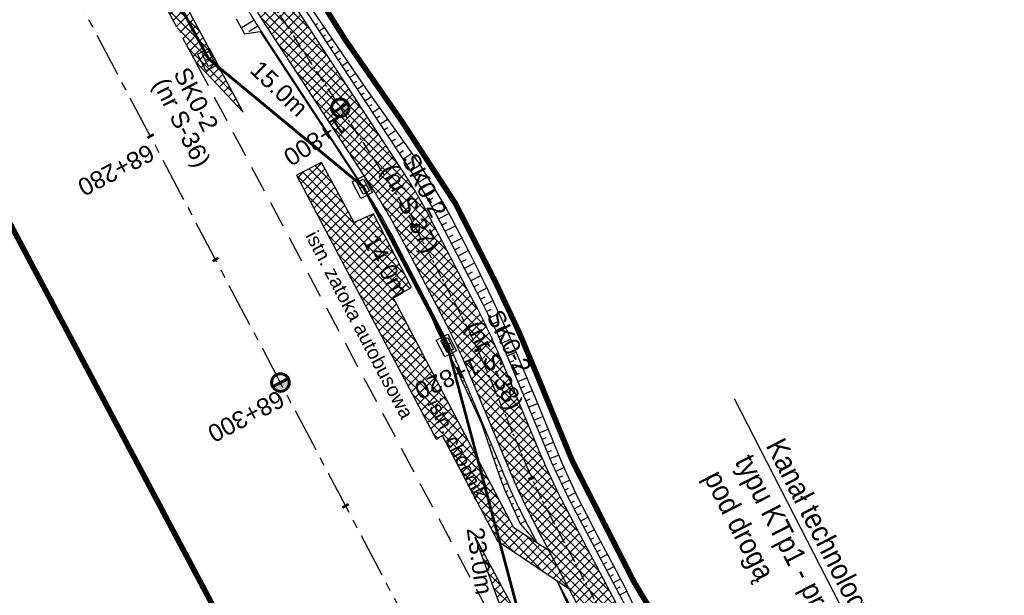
# Model space of a CAD drawing. Header units: metres. Extents: x 7529682 to 7533711, y 5721186 to 5727842.
# Tile 63 of 112: x 7530536 to 7530606, y 5726172 to 5726214. Entities that reach past the tile are written whole.
import ezdxf
from ezdxf import colors
from ezdxf.entities.mleader import LeaderData, LeaderLine
from ezdxf.math import Vec2, Vec3

# ---------------------------------------------------------------- set-up
doc = ezdxf.new("R2010")
doc.units = ezdxf.units.M
for name, pattern in [('817-dzialki-09-05-04$0$HIDDEN', [0.375, 0.25, -0.125]), ('CENTER', [50.8, 31.75, -6.35, 6.35, -6.35]), ('HIDDEN', [9.525, 6.35, -3.175])]:
    doc.linetypes.add(name, pattern=pattern)
for name, color, linetype in [('C-DROGI-SYTUACJA-ETYKIETY', 7, 'Continuous'), ('D-hatch-chodniki', 221, 'Continuous'), ('D-hatch-pobocza', 131, 'Continuous'), ('D-pobocza', 7, 'Continuous'), ('D-skarpa', 7, 'Continuous'), ('D-skarpa-kreskowanie', 7, 'Continuous')]:
    doc.layers.add(name, color=color, linetype=linetype)
doc.layers.add('D-hatch-ciag-pieszo-rowerowy', color=7, linetype='Continuous', lineweight=13, true_color=0xff9f80)
doc.layers.add('D-LR-etap-III', color=7, linetype='817-dzialki-09-05-04$0$HIDDEN', lineweight=50, true_color=0xff1aff)
for name, color, linetype, lineweight in [('D-krawędzie', 7, 'Continuous', 30), ('D-obrzeża', 7, 'Continuous', 30), ('D-opisy', 7, 'Continuous', 30), ('D-oś', 10, 'CENTER', 30), ('Sieci-T-kanal technologiczny', 4, 'kt kanał technologiczny', 30)]:
    doc.layers.add(name, color=color, linetype=linetype, lineweight=lineweight)
for name, color, linetype, true_color in [('D-opis-KT-dlugosci', 7, 'Continuous', 0xff8000), ('D-opis-KT-studnie', 7, 'Continuous', 0xff8000), ('poprzeczki', 7, 'Continuous', 0x0000c7)]:
    doc.layers.add(name, color=color, linetype=linetype, true_color=true_color)
doc.styles.add('ARIAL', font='arial.ttf', dxfattribs={"height": 1})
doc.styles.get("Standard").update_dxf_attribs({"font": 'arial.ttf'})
doc.linetypes.add('kt kanał technologiczny', pattern='A,1,-0.8,["kt",Standard,S=0.5,R=0,X=-0.7,Y=-0.15],-0.3', length=2.1)
pattern_1 = [(45, (0, 0), (-0.33675960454, 0.33675960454), []), (135, (0, 0), (-0.33675960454, -0.33675960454), [])]

# ---------------------------------------------------------------- blocks, each defined once
blk = doc.blocks.new('kilometraz')
at = {"linetype": 'ByBlock', "lineweight": -2}
blk.add_hatch(color=0, dxfattribs=at).paths.add_polyline_path([(0, -0.28125, 0.41421356), (0.28125, 0, 0.41421356), (0, 0.28125)])
at = {"color": 0, "linetype": 'ByBlock', "lineweight": -2}
blk.add_line((0, 0.28125), (0, -0.28125), dxfattribs=at)
blk.add_circle((0, 0), 0.28125, dxfattribs=at)
blk = doc.blocks.new('AeccTickLine')
at = {"color": 0, "linetype": 'ByBlock', "lineweight": -2}
blk.add_line((0, 1), (0, -1), dxfattribs=at)
blk = doc.blocks.new('SKR2')
at = {"layer": 'Sieci-T-kanal technologiczny', "color": 2, "lineweight": 25}
for points in [[(0.028, -0.188), (0.958, -1.153), (0.282, -1.805), (-0.648, -0.84)], [(-0.038, -0.537), (0.607, -1.206), (0.233, -1.567), (-0.412, -0.898)]]:
    blk.add_lwpolyline(points, close=True, dxfattribs=at)
blk.add_lwpolyline([(-0.09, -1.232), (0.285, -0.872)], dxfattribs=at)

msp = doc.modelspace()

# ---------------------------------------------------------------- hatches: boundary and pattern name
at = {"layer": 'D-hatch-chodniki', "true_color": 0x6e6e6e}
h = msp.add_hatch(dxfattribs=at)
h.set_pattern_fill('ANSI37', color=8, scale=0.15, style=0)
h.set_pattern_definition(pattern_1)
h.paths.add_polyline_path([(7530569.95, 5726176.26), (7530572.683, 5726174.422), (7530575.08, 5726172.81), (7530573.655, 5726175.53), (7530571.11, 5726177.18), (7530566.591, 5726185.821), (7530562.45, 5726193.74), (7530563.76, 5726194.44), (7530561.035, 5726199.74), (7530559.65, 5726199.11), (7530557.32, 5726203.42), (7530555.52, 5726202.51), (7530557.01, 5726199.688), (7530559.614, 5726194.768), (7530565.54, 5726183.56), (7530565.97, 5726183.81)])
at = {"layer": 'D-hatch-ciag-pieszo-rowerowy'}
h = msp.add_hatch(dxfattribs=at)
h.set_pattern_fill('ANSI37', color=256, scale=0.15, style=0)
h.set_pattern_definition(pattern_1)
edge = h.paths.add_edge_path()
edge.add_line((7530579.999, 5726163.494), (7530582.284, 5726164.519))
edge.add_line((7530582.284, 5726164.519), (7530574.938, 5726178.434))
edge.add_arc((7530619.154, 5726201.777), 50, 202.668, 207.83183, ccw=False)
edge.add_line((7530573.016, 5726182.508), (7530570.15, 5726189.371))
edge.add_arc((7530524.012, 5726170.102), 50, 22.668, 27.59344)
edge.add_line((7530568.325, 5726193.262), (7530565.111, 5726199.411))
edge.add_arc((7530529.661, 5726180.883), 40, 27.59344, 33.13089)
edge.add_line((7530563.158, 5726202.745), (7530555.511, 5726214.462))
edge.add_arc((7530589.008, 5726236.325), 40, 208.44752, 213.13089, ccw=False)
edge.add_line((7530553.837, 5726217.27), (7530543.028, 5726237.223))
edge.add_line((7530543.028, 5726237.223), (7530528.099, 5726266.319))
edge.add_line((7530528.099, 5726266.319), (7530507.524, 5726305.704))
edge.add_line((7530507.524, 5726305.704), (7530488.366, 5726341.909))
edge.add_line((7530488.366, 5726341.909), (7530485.291, 5726347.724))
edge.add_line((7530485.291, 5726347.724), (7530482.337, 5726347.963))
edge.add_line((7530482.337, 5726347.963), (7530486.156, 5726340.739))
edge.add_line((7530486.156, 5726340.739), (7530505.312, 5726304.54))
edge.add_line((7530505.312, 5726304.54), (7530525.878, 5726265.169))
edge.add_line((7530525.878, 5726265.169), (7530540.816, 5726236.057))
edge.add_line((7530540.816, 5726236.057), (7530551.688, 5726215.99))
edge.add_arc((7530586.858, 5726235.044), 40, 208.44752, 213.13089)
edge.add_line((7530553.361, 5726213.182), (7530560.998, 5726201.48))
edge.add_arc((7530527.501, 5726179.618), 40, 27.59344, 33.13089, ccw=False)
edge.add_line((7530562.951, 5726198.146), (7530566.06, 5726192.199))
edge.add_arc((7530521.747, 5726169.039), 50, 22.668, 27.59344, ccw=False)
edge.add_line((7530567.884, 5726188.309), (7530570.753, 5726181.44))
edge.add_arc((7530616.891, 5726200.71), 50, 202.668, 207.83183)
edge.add_line((7530572.675, 5726177.366), (7530579.999, 5726163.494))
at = {"layer": 'D-hatch-pobocza'}
h = msp.add_hatch(dxfattribs=at)
h.set_pattern_fill('ANSI37', color=256, scale=0.15, style=0)
h.set_pattern_definition(pattern_1)
h.paths.add_polyline_path([(7530484.05, 5726334.34), (7530471.92, 5726357.11), (7530458.95, 5726381.07), (7530447.57, 5726403.23), (7530435.55, 5726425.46), (7530424.34, 5726446.96), (7530408.22, 5726477.68), (7530396.72, 5726499.26), (7530381.74, 5726527.87), (7530371.44, 5726547.5), (7530359.58, 5726569.81), (7530349.42, 5726588.72), (7530332.29, 5726621.37), (7530323.72, 5726638.05), (7530306.54, 5726670.82), (7530298.56, 5726686.33), (7530287.26, 5726707.54), (7530284.291, 5726713.261), (7530282.67, 5726712.404), (7530284.501, 5726708.94), (7530291.376, 5726695.94), (7530296.046, 5726687.107), (7530304.464, 5726671.187), (7530316.604, 5726648.181), (7530333.058, 5726617.014), (7530350.004, 5726585.006), (7530367.258, 5726552.316), (7530385.763, 5726517.235), (7530404.054, 5726482.546), (7530421.087, 5726450.182), (7530442.442, 5726409.661), (7530463.421, 5726369.85), (7530489.269, 5726320.828), (7530506.412, 5726288.291), (7530524.315, 5726254.784), (7530540.549, 5726224.891), (7530548.273, 5726210.669), (7530551.697, 5726207.035), (7530543.21, 5726222.9), (7530538.34, 5726232.11), (7530533.7, 5726240.35), (7530511.95, 5726280.97), (7530499.24, 5726305.31)])
h = msp.add_hatch(dxfattribs=at)
h.set_pattern_fill('ANSI37', color=256, scale=0.15, style=0)
h.set_pattern_definition(pattern_1)
h.paths.add_polyline_path([(7530568.335, 5726176.526), (7530572.471, 5726165.171), (7530576.37, 5726157.785), (7530577.986, 5726158.574)])

# ---------------------------------------------------------------- linework, layer by layer
at = {"layer": 'D-krawędzie', "linetype": 'HIDDEN', "ltscale": 0.3}
msp.add_lwpolyline([(7530385.763, 5726517.235), (7530404.054, 5726482.546), (7530421.087, 5726450.182), (7530442.442, 5726409.661), (7530463.421, 5726369.85), (7530489.269, 5726320.828), (7530506.412, 5726288.291), (7530524.315, 5726254.784), (7530540.549, 5726224.891), (7530548.273, 5726210.669)], dxfattribs=at)
at = {"layer": 'D-krawędzie', "linetype": 'HIDDEN', "ltscale": 0.3, "flags": 128}
msp.add_lwpolyline([(7530572.01, 5726166.06), (7530548.273, 5726210.669)], dxfattribs=at)
at = {"layer": 'D-krawędzie', "color": 7, "linetype": 'ByBlock'}
msp.add_lwpolyline([(7530569.95, 5726176.26), (7530572.683, 5726174.422), (7530575.08, 5726172.81), (7530573.655, 5726175.53), (7530571.11, 5726177.18), (7530566.591, 5726185.821), (7530562.45, 5726193.74), (7530563.76, 5726194.44), (7530561.035, 5726199.74), (7530559.65, 5726199.11), (7530557.32, 5726203.42), (7530555.52, 5726202.51), (7530557.01, 5726199.688), (7530559.614, 5726194.768), (7530565.54, 5726183.56), (7530565.97, 5726183.81)], close=True, dxfattribs=at)
at = {"layer": 'D-LR-etap-III', "ltscale": 10, "flags": 128}
msp.add_lwpolyline([(7531750.474, 5723895.103, 0.4, 0.4, 0), (7531750.505, 5723895.13, 0.4, 0.4, 0), (7531682.71, 5724022.92, 0.4, 0.4, 0), (7531619.177, 5724147.204, 0.4, 0.4, 0), (7531592.309, 5724198.489, 0.4, 0.4, 0), (7531553.264, 5724272.919, 0.4, 0.4, 0), (7531504.02, 5724366.79, 0.4, 0.4, 0), (7531482.09, 5724407.62, 0.4, 0.4, 0), (7531412.35, 5724541.183, 0.4, 0.4, 0), (7531388.464, 5724586.93, 0.4, 0.4, 0), (7531345.12, 5724669.94, 0.4, 0.4, 0), (7531127.66, 5725081.67, 0.4, 0.4, 0), (7531059.253, 5725211.041, 0.4, 0.4, 0), (7531008.007, 5725307.954, 0.4, 0.4, 0), (7530964.182, 5725390.836, 0.4, 0.4, 0), (7530914.557, 5725484.684, 0.4, 0.4, 0), (7530865.243, 5725577.494, 0.4, 0.4, 0), (7530840.085, 5725624.059, 0.4, 0.4, 0), (7530802.56, 5725694.925, 0.4, 0.4, 0), (7530755.54, 5725787.51, 0.4, 0.4, 0), (7530708.718, 5725876.303, 0.4, 0.4, 0), (7530695.12, 5725902.09, 0.4, 0.4, 0), (7530642.914, 5726001.078, 0.4, 0.4, 0), (7530634.935, 5726016.147, 0.4, 0.4, 0), (7530610.82, 5726061.93, 0.4, 0.4, 0), (7530610.82, 5726061.93, 0.4, 0.4, 0), (7530607.21, 5726063.51, 0.4, 0.4, 0), (7530597.42, 5726080.68, 0.4, 0.4, 0), (7530591.16, 5726088.44, 0.4, 0.4, 0), (7530581.28, 5726107.21, 0.4, 0.4, 0), (7530571.29, 5726130.56, 0.4, 0.4, 0), (7530549.555, 5726171.527, 0.4, 0.4, 0), (7530531.014, 5726206.474, 0.4, 0.4, 0), (7530516.461, 5726236.017, 0.4, 0.4, 0), (7530500.799, 5726266.141, 0.4, 0.4, 0), (7530491.35, 5726283.94, 0.4, 0.4, 0), (7530482.4, 5726303.41, 0.4, 0.4, 0), (7530482.4, 5726303.41, 0.4, 0.4, 0), (7530450.41, 5726357.28, 0.4, 0.4, 0), (7530397.759, 5726458.5, 0.4, 0.4, 0), (7530334.708, 5726583.665, 0.4, 0.4, 0), (7530303.939, 5726645.168, 0.4, 0.4, 0), (7530300.51, 5726651.778, 0.4, 0.4, 0), (7530289.214, 5726671.967, 0.4, 0.4, 0), (7530281.54, 5726685.57, 0.4, 0.4, 0), (7530261.371, 5726724.163, 0.4, 0.4, 0), (7530254.03, 5726738.21, 0.4, 0.4, 0), (7530197.22, 5726845.06, 0.4, 0.4, 0), (7530194.71, 5726849.15, 0.4, 0.4, 0), (7530195.92, 5726850.75, 0.4, 0.4, 0), (7530170.547, 5726892.961, 0.4, 0.4, 0), (7530143.175, 5726945.066, 0.4, 0.4, 0), (7530105.06, 5727018.32, 0.4, 0.4, 0), (7530100.06, 5727027.16, 0.4, 0.4, 0), (7530062.319, 5727099.625, 0.4, 0.4, 0), (7530015.379, 5727189.42, 0.4, 0.4, 0), (7529983.208, 5727250.207, 0.4, 0.4, 0), (7529953.284, 5727306.747, 0.4, 0.4, 0), (7529900.671, 5727406.159, 0.4, 0.4, 0), (7529890.63, 5727425.131, 0.4, 0.4, 0), (7529875.155, 5727454.426, 0.4, 0.4, 0), (7529857.56, 5727487.787, 0.4, 0.4, 0), (7529835.194, 5727530.193, 0.4, 0.4, 0), (7529811.741, 5727574.662, 0.4, 0.4, 0), (7529792.102, 5727611.923, 0.4, 0.4, 0), (7529768.066, 5727657.47, 0.4, 0.4, 0), (7529755.211, 5727682.131, 0.4, 0.4, 0), (7529753.31, 5727681.13, 0.4, 0.4, 0), (7529739.21, 5727707.77, 0.4, 0.4, 0), (7529735.395, 5727711.252, 0.4, 0.4, 0), (7529725.42, 5727730.2, 0.4, 0.4, 0), (7529723.55, 5727729.88, 0.4, 0.4, 0), (7529695.567, 5727782.932, 0.4, 0.4, 0), (7529717.68, 5727794.024, 0.4, 0.4, 0), (7529736.275, 5727758.647, 0.4, 0.4, 0), (7529736.275, 5727758.647, 0.4, 0.4, 0), (7529744.511, 5727750.406, 0.4, 0.4, 0), (7529744.511, 5727750.406, 0.4, 0.4, 0), (7529750.283, 5727738.55, 0.4, 0.4, 0), (7529777.109, 5727687.569, 0.4, 0.4, 0), (7529796.515, 5727651.33, 0.4, 0.4, 0), (7529814.938, 5727616.793, 0.4, 0.4, 0), (7529839.007, 5727572.304, 0.4, 0.4, 0), (7529860.618, 5727532.509, 0.4, 0.4, 0), (7529882.349, 5727491.504, 0.4, 0.4, 0), (7529904.865, 5727449.096, 0.4, 0.4, 0), (7529920.747, 5727418.885, 0.4, 0.4, 0), (7529946.677, 5727368.547, 0.4, 0.4, 0), (7529972.025, 5727320.573, 0.4, 0.4, 0), (7529987.74, 5727290.153, 0.4, 0.4, 0), (7529996.497, 5727273.662, 0.4, 0.4, 0), (7530017.541, 5727234.203, 0.4, 0.4, 0), (7530033.054, 5727204.864, 0.4, 0.4, 0), (7530051.623, 5727170.223, 0.4, 0.4, 0), (7530069.277, 5727137.016, 0.4, 0.4, 0), (7530089.385, 5727097.534, 0.4, 0.4, 0), (7530109.713, 5727060.747, 0.4, 0.4, 0), (7530136.77, 5727011.64, 0.4, 0.4, 0), (7530162.447, 5726962.744, 0.4, 0.4, 0), (7530187.674, 5726916.992, 0.4, 0.4, 0), (7530207.821, 5726879.335, 0.4, 0.4, 0), (7530230.626, 5726834.519, 0.4, 0.4, 0), (7530262.288, 5726776.618, 0.4, 0.4, 0), (7530277.51, 5726760.213, 0.4, 0.4, 0), (7530286.037, 5726744.107, 0.4, 0.4, 0), (7530288.097, 5726735.884, 0.4, 0.4, 0), (7530290.394, 5726725.047, 0.4, 0.4, 0), (7530296.177, 5726713.583, 0.4, 0.4, 0), (7530302.726, 5726701.182, 0.4, 0.4, 0), (7530325.685, 5726657.466, 0.4, 0.4, 0), (7530343.244, 5726623.649, 0.4, 0.4, 0), (7530360.23, 5726591.747, 0.4, 0.4, 0), (7530383.209, 5726548.059, 0.4, 0.4, 0), (7530406.018, 5726503.606, 0.4, 0.4, 0), (7530427.465, 5726462.62, 0.4, 0.4, 0), (7530447.928, 5726424.388, 0.4, 0.4, 0), (7530471.127, 5726379.921, 0.4, 0.4, 0), (7530490.501, 5726343.033, 0.4, 0.4, 0), (7530509.499, 5726306.733, 0.4, 0.4, 0), (7530529.89, 5726267.244, 0.4, 0.4, 0), (7530543.852, 5726238.99, 0.4, 0.4, 0), (7530554.809, 5726218.944, 0.4, 0.4, 0), (7530559.027, 5726212.223, 0.4, 0.4, 0), (7530563.061, 5726206.41, 0.4, 0.4, 0), (7530566.934, 5726200.464, 0.4, 0.4, 0), (7530569.771, 5726194.902, 0.4, 0.4, 0), (7530571.473, 5726191.282, 0.4, 0.4, 0), (7530572.839, 5726188.025, 0.4, 0.4, 0), (7530575.295, 5726182.035, 0.4, 0.4, 0), (7530579.737, 5726173.306, 0.4, 0.4, 0), (7530583.3, 5726167.41, 0.4, 0.4, 0), (7530593.4, 5726163.33, 0.4, 0.4, 0), (7530598.618, 5726155.264, 0.4, 0.4, 0), (7530608.258, 5726140.497, 0.4, 0.4, 0), (7530603.27, 5726136.83, 0.4, 0.4, 0), (7530606.53, 5726131.84, 0.4, 0.4, 0), (7530604.239, 5726124.217, 0.4, 0.4, 0), (7530605.847, 5726121.63, 0.4, 0.4, 0), (7530608.972, 5726116.164, 0.4, 0.4, 0), (7530618.114, 5726097.791, 0.4, 0.4, 0), (7530651.213, 5726034.96, 0.4, 0.4, 0), (7530670.244, 5725998.611, 0.4, 0.4, 0), (7530698.075, 5725945.953, 0.4, 0.4, 0), (7530716.506, 5725911.305, 0.4, 0.4, 0), (7530735.223, 5725875.667, 0.4, 0.4, 0), (7530752.504, 5725842.155, 0.4, 0.4, 0), (7530778.311, 5725793.501, 0.4, 0.4, 0), (7530797.5, 5725756.382, 0.4, 0.4, 0), (7530812.519, 5725728.289, 0.4, 0.4, 0), (7530820.039, 5725713.16, 0.4, 0.4, 0), (7530822.422, 5725710.194, 0.4, 0.4, 0), (7530833.155, 5725688.801, 0.4, 0.4, 0), (7530849.629, 5725656.159, 0.4, 0.4, 0), (7530867.983, 5725621.964, 0.4, 0.4, 0), (7530872.63, 5725612.888, 0.4, 0.4, 0), (7530880.354, 5725597.595, 0.4, 0.4, 0), (7530883.839, 5725593.389, 0.4, 0.4, 0), (7530891.782, 5725587.763, 0.4, 0.4, 0), (7530895.039, 5725584.281, 0.4, 0.4, 0), (7530897.034, 5725580.941, 0.4, 0.4, 0), (7530900.952, 5725579.946, 0.4, 0.4, 0), (7530904.81, 5725571.977, 0.4, 0.4, 0), (7530903.682, 5725568.566, 0.4, 0.4, 0), (7530908.901, 5725558.845, 0.4, 0.4, 0), (7530910.252, 5725545.672, 0.4, 0.4, 0), (7530912.873, 5725538.646, 0.4, 0.4, 0), (7530945.278, 5725478.464, 0.4, 0.4, 0), (7530959.692, 5725450.246, 0.4, 0.4, 0), (7531002.827, 5725368.192, 0.4, 0.4, 0), (7531044.704, 5725290.314, 0.4, 0.4, 0), (7531064.099, 5725253.213, 0.4, 0.4, 0), (7531083.01, 5725216.678, 0.4, 0.4, 0), (7531113.013, 5725158.466, 0.4, 0.4, 0), (7531137.364, 5725113.071, 0.4, 0.4, 0), (7531150.831, 5725086.712, 0.4, 0.4, 0), (7531159.746, 5725076.641, 0.4, 0.4, 0), (7531166.31, 5725074.58, 0.4, 0.4, 0), (7531172.29, 5725062.58, 0.4, 0.4, 0), (7531170.59, 5725055.606, 0.4, 0.4, 0), (7531173.733, 5725044.081, 0.4, 0.4, 0), (7531215.342, 5724964.86, 0.4, 0.4, 0), (7531238.054, 5724921.685, 0.4, 0.4, 0), (7531262.39, 5724875.283, 0.4, 0.4, 0), (7531295.587, 5724811.266, 0.4, 0.4, 0), (7531348.488, 5724712.363, 0.4, 0.4, 0), (7531363.741, 5724682.684, 0.4, 0.4, 0), (7531366.987, 5724675.865, 0.4, 0.4, 0), (7531382.541, 5724646.111, 0.4, 0.4, 0), (7531401.299, 5724610.875, 0.4, 0.4, 0), (7531428.965, 5724558.862, 0.4, 0.4, 0), (7531449.111, 5724520.398, 0.4, 0.4, 0), (7531477.293, 5724465.831, 0.4, 0.4, 0), (7531500.996, 5724421.113, 0.4, 0.4, 0), (7531512.122, 5724400.549, 0.4, 0.4, 0), (7531513.782, 5724396.757, 0.4, 0.4, 0), (7531526.32, 5724379.39, 0.4, 0.4, 0), (7531566.784, 5724302.736, 0.4, 0.4, 0), (7531612.277, 5724225.61, 0.4, 0.4, 0), (7531620.493, 5724210.548, 0.4, 0.4, 0), (7531631.578, 5724196.258, 0.4, 0.4, 0), (7531653.484, 5724152.434, 0.4, 0.4, 0), (7531661.151, 5724128.494, 0.4, 0.4, 0), (7531673.881, 5724101.186, 0.4, 0.4, 0), (7531684.691, 5724081.184, 0.4, 0.4, 0), (7531699.212, 5724051.17, 0.4, 0.4, 0), (7531704.034, 5724040.584, 0.4, 0.4, 0), (7531704.034, 5724040.584, 0.4, 0.4, 0), (7531703.913, 5724037.17, 0.4, 0.4, 0), (7531736.42, 5723969.232, 0.4, 0.4, 0), (7531738.285, 5723967.699, 0.4, 0.4, 0), (7531742.181, 5723962.346, 0.4, 0.4, 0), (7531744.286, 5723958.616, 0.4, 0.4, 0), (7531755.393, 5723944.193, 0.4, 0.4, 0), (7531758.69, 5723936.76, 0.4, 0.4, 0), (7531780.08, 5723929.25, 0.4, 0.4, 0), (7531792.612, 5723906.338, 0.4, 0.4, 0), (7531792.612, 5723906.338, 0.4, 0.4, 0), (7531756.962, 5723883.055, 0.4, 0.4, 0), (7531750.46, 5723895.13, 0.4, 0.4, 0), (7531750.46, 5723895.13, 0, 0, 0)], format="xyseb", dxfattribs=at)
at = {"layer": 'D-obrzeża'}
for points in [[(7530404.057, 5726502.584), (7530425.547, 5726461.605), (7530445.927, 5726422.724), (7530468.894, 5726378.737), (7530488.366, 5726341.909), (7530507.524, 5726305.704), (7530528.099, 5726266.319), (7530543.028, 5726237.223), (7530553.837, 5726217.27, 0.020438), (7530555.511, 5726214.462), (7530563.158, 5726202.745, -0.024166), (7530565.111, 5726199.411), (7530568.325, 5726193.262, -0.021495), (7530570.15, 5726189.371), (7530573.016, 5726182.508, 0.022535), (7530574.938, 5726178.434), (7530582.467, 5726164.173, 0.144123), (7530586.407, 5726160.127), (7530591.402, 5726157.316, -0.143266), (7530593.364, 5726155.308), (7530594.228, 5726153.684)], [(7530401.842, 5726501.425), (7530423.333, 5726460.444), (7530443.712, 5726421.565), (7530466.681, 5726377.574), (7530486.156, 5726340.739), (7530505.312, 5726304.54), (7530525.878, 5726265.169), (7530540.816, 5726236.057), (7530551.688, 5726215.99, 0.020438), (7530553.361, 5726213.182), (7530560.998, 5726201.48, -0.024166), (7530562.951, 5726198.146), (7530566.06, 5726192.199, -0.021495), (7530567.884, 5726188.309), (7530570.753, 5726181.44, 0.022535), (7530572.675, 5726177.366), (7530580.714, 5726162.138, 0.101584), (7530584.546, 5726157.479), (7530584.686, 5726157.365, -0.100735), (7530588.495, 5726152.75), (7530588.874, 5726152.037)]]:
    msp.add_lwpolyline(points, format="xyb", dxfattribs=at)
at = {"layer": 'D-oś', "ltscale": 0.1}
msp.add_lwpolyline([(7530594.845, 5726110.895), (7530540.21, 5726214.45), (7530503.32, 5726286.651), (7530486.173, 5726319.196), (7530460.325, 5726368.218), (7530439.346, 5726408.03), (7530417.989, 5726448.552), (7530400.958, 5726480.914), (7530382.667, 5726515.602)], dxfattribs=at)
at = {"layer": 'D-oś', "ltscale": 0.03}
msp.add_lwpolyline([(7530402.949, 5726502.005), (7530424.44, 5726461.025), (7530444.82, 5726422.144), (7530467.787, 5726378.156), (7530487.261, 5726341.324), (7530506.418, 5726305.122), (7530526.989, 5726265.744), (7530541.922, 5726236.64), (7530552.763, 5726216.63, 0.020438), (7530554.436, 5726213.822), (7530562.078, 5726202.113, -0.024166), (7530564.031, 5726198.778), (7530567.392, 5726192.349, -0.021495), (7530568.851, 5726189.237), (7530572.059, 5726181.558, 0.022535), (7530573.596, 5726178.299), (7530581.269, 5726163.764, 0.096558), (7530584.871, 5726159.294), (7530589.549, 5726155.354, -0.108108), (7530591.633, 5726152.643), (7530599.06, 5726136.869, -0.193566), (7530599.404, 5726130.909), (7530599.097, 5726129.998, 0.223174), (7530599.583, 5726125.774)], format="xyb", dxfattribs=at)
at = {"layer": 'D-pobocza'}
for points in [[(7530324.032, 5726655.814), (7530341.472, 5726622.699), (7530358.39, 5726590.299), (7530381.354, 5726547.095), (7530404.5, 5726502.816), (7530425.99, 5726461.837), (7530446.37, 5726422.955), (7530469.336, 5726378.97), (7530488.808, 5726342.142), (7530507.967, 5726305.936), (7530528.543, 5726266.549), (7530543.47, 5726237.456), (7530554.277, 5726217.509, 0.020438), (7530555.929, 5726214.736), (7530563.577, 5726203.019, -0.024166), (7530565.554, 5726199.643), (7530568.768, 5726193.493, -0.021495), (7530570.611, 5726189.564), (7530573.478, 5726182.701, 0.022535), (7530575.38, 5726178.667), (7530582.909, 5726164.407)], [(7530320.936, 5726654.183), (7530338.372, 5726621.074), (7530355.294, 5726588.668), (7530378.258, 5726545.463), (7530401.399, 5726501.193), (7530422.89, 5726460.212), (7530443.269, 5726421.333), (7530466.238, 5726377.342), (7530485.714, 5726340.506), (7530504.869, 5726304.308), (7530525.434, 5726264.939), (7530540.374, 5726235.824), (7530551.248, 5726215.751, 0.020438), (7530552.942, 5726212.908), (7530560.579, 5726201.207, -0.024166), (7530562.508, 5726197.914), (7530565.617, 5726191.967, -0.021495), (7530567.423, 5726188.116), (7530570.292, 5726181.248, 0.022535), (7530572.232, 5726177.133), (7530572.779, 5726176.098)]]:
    msp.add_lwpolyline(points, format="xyb", dxfattribs=at)
for points in [[(7530548.273, 5726210.669), (7530551.697, 5726207.035), (7530543.21, 5726222.9), (7530538.34, 5726232.11), (7530533.7, 5726240.35), (7530511.95, 5726280.97), (7530499.24, 5726305.31), (7530484.05, 5726334.34), (7530471.92, 5726357.11), (7530458.95, 5726381.07), (7530447.57, 5726403.23), (7530435.55, 5726425.46), (7530424.34, 5726446.96), (7530408.22, 5726477.68), (7530396.72, 5726499.26)], [(7530572.471, 5726165.171), (7530568.335, 5726176.526), (7530577.986, 5726158.574), (7530576.314, 5726157.758)], [(7530574.203, 5726173.4), (7530580.272, 5726161.905)]]:
    msp.add_lwpolyline(points, dxfattribs=at)
at = {"layer": 'D-skarpa', "linetype": 'Continuous'}
for points in [[(7530556.225, 5726214.99), (7530560.593, 5726208.606), (7530563.478, 5726204.518), (7530564.209, 5726203.504), (7530564.265, 5726203.421), (7530566.282, 5726200.092), (7530566.339, 5726199.985), (7530566.639, 5726199.419), (7530567.004, 5726198.726), (7530567.978, 5726196.843), (7530568.587, 5726195.647), (7530569.603, 5726193.505), (7530570.789, 5726190.975), (7530571.127, 5726190.187), (7530572.737, 5726186.317), (7530574.298, 5726182.494), (7530574.607, 5726181.736), (7530575.685, 5726179.402), (7530576.611, 5726177.598), (7530576.724, 5726177.388), (7530579.066, 5726172.97), (7530581.199, 5726168.443)], [(7530551.181, 5726213.753), (7530551.779, 5726212.66), (7530552.905, 5726212.823), (7530554.413, 5726210.543), (7530554.413, 5726210.543), (7530559.889, 5726202.175), (7530560.576, 5726201.132), (7530560.639, 5726201.066), (7530562.414, 5726197.927), (7530562.414, 5726197.927), (7530562.708, 5726197.364), (7530563.176, 5726196.509), (7530563.868, 5726195.137), (7530564.687, 5726193.608), (7530565.586, 5726191.406), (7530566.71, 5726189.174), (7530567.037, 5726188.479), (7530568.799, 5726184.672), (7530570.143, 5726180.758), (7530570.477, 5726179.904), (7530571.565, 5726177.482), (7530572.779, 5726176.098)], [(7530574.203, 5726173.4), (7530575.517, 5726170.52), (7530576.629, 5726166.035), (7530579.659, 5726163.035), (7530579.659, 5726163.035), (7530579.674, 5726163.037)]]:
    msp.add_lwpolyline(points, dxfattribs=at)
at = {"layer": 'D-skarpa-kreskowanie', "linetype": 'Continuous'}
for p, q in [((7530552.482, 5726213.646, 107.461), (7530551.555, 5726213.07, 106.733)), ((7530552.746, 5726213.221, 107.467), (7530552.105, 5726212.812, 106.96)), ((7530556.865, 5726213.302, 107.634), (7530557.043, 5726213.418, 107.492)), ((7530557.138, 5726212.883, 107.643), (7530557.504, 5726213.122, 107.352)), ((7530553.014, 5726212.799, 107.475), (7530552.949, 5726212.756, 107.425)), ((7530553.287, 5726212.38, 107.483), (7530553.256, 5726212.36, 107.467)), ((7530557.412, 5726212.465, 107.651), (7530557.599, 5726212.587, 107.502)), ((7530557.685, 5726212.046, 107.66), (7530558.068, 5726212.296, 107.355)), ((7530557.958, 5726211.627, 107.669), (7530558.154, 5726211.755, 107.512)), ((7530558.231, 5726211.208, 107.677), (7530558.633, 5726211.471, 107.357)), ((7530558.505, 5726210.79, 107.686), (7530558.71, 5726210.924, 107.522)), ((7530558.778, 5726210.371, 107.695), (7530559.198, 5726210.645, 107.36)), ((7530559.051, 5726209.952, 107.703), (7530559.266, 5726210.092, 107.532)), ((7530559.324, 5726209.534, 107.712), (7530559.763, 5726209.82, 107.363)), ((7530559.598, 5726209.115, 107.721), (7530559.821, 5726209.261, 107.542)), ((7530559.871, 5726208.696, 107.729), (7530560.328, 5726208.994, 107.366)), ((7530560.144, 5726208.277, 107.738), (7530560.377, 5726208.43, 107.552)), ((7530560.418, 5726207.859, 107.747), (7530560.899, 5726208.173, 107.363)), ((7530560.691, 5726207.44, 107.755), (7530560.939, 5726207.602, 107.558)), ((7530560.964, 5726207.021, 107.764), (7530561.476, 5726207.355, 107.357)), ((7530561.237, 5726206.603, 107.772), (7530561.501, 5726206.775, 107.563)), ((7530561.511, 5726206.184, 107.781), (7530562.053, 5726206.538, 107.35)), ((7530561.784, 5726205.765, 107.79), (7530562.063, 5726205.947, 107.568)), ((7530562.057, 5726205.347, 107.798), (7530562.63, 5726205.72, 107.343)), ((7530562.331, 5726204.928, 107.807), (7530562.624, 5726205.12, 107.573)), ((7530562.604, 5726204.509, 107.816), (7530563.207, 5726204.903, 107.336)), ((7530562.877, 5726204.09, 107.824), (7530563.186, 5726204.292, 107.578)), ((7530563.15, 5726203.672, 107.833), (7530563.788, 5726204.088, 107.326)), ((7530563.424, 5726203.253, 107.842), (7530563.752, 5726203.467, 107.58)), ((7530563.689, 5726202.83, 107.849), (7530564.362, 5726203.262, 107.316)), ((7530563.942, 5726202.398, 107.855), (7530564.284, 5726202.612, 107.585)), ((7530564.195, 5726201.967, 107.86), (7530564.89, 5726202.39, 107.317)), ((7530564.448, 5726201.535, 107.865), (7530564.801, 5726201.745, 107.591)), ((7530564.701, 5726201.104, 107.871), (7530565.418, 5726201.518, 107.318)), ((7530564.954, 5726200.673, 107.876), (7530565.318, 5726200.877, 107.597)), ((7530565.206, 5726200.241, 107.881), (7530565.947, 5726200.645, 107.319)), ((7530565.459, 5726199.81, 107.887), (7530565.835, 5726200.009, 107.603)), ((7530565.697, 5726199.37, 107.89), (7530566.455, 5726199.766, 107.319)), ((7530565.928, 5726198.927, 107.891), (7530566.309, 5726199.126, 107.605)), ((7530566.16, 5726198.484, 107.892), (7530566.922, 5726198.882, 107.319)), ((7530566.391, 5726198.041, 107.891), (7530566.772, 5726198.24, 107.605)), ((7530566.623, 5726197.598, 107.889), (7530567.382, 5726197.994, 107.318)), ((7530566.855, 5726197.154, 107.888), (7530567.233, 5726197.352, 107.603)), ((7530567.086, 5726196.711, 107.886), (7530567.842, 5726197.106, 107.318)), ((7530567.318, 5726196.268, 107.883), (7530567.694, 5726196.465, 107.6)), ((7530567.549, 5726195.825, 107.88), (7530568.297, 5726196.216, 107.317)), ((7530567.781, 5726195.382, 107.876), (7530568.153, 5726195.576, 107.597)), ((7530568.013, 5726194.939, 107.873), (7530568.742, 5726195.32, 107.324)), ((7530568.244, 5726194.496, 107.869), (7530568.601, 5726194.682, 107.601)), ((7530568.476, 5726194.053, 107.866), (7530569.171, 5726194.416, 107.343)), ((7530568.707, 5726193.609, 107.862), (7530569.047, 5726193.787, 107.607)), ((7530568.939, 5726193.166, 107.859), (7530569.6, 5726193.512, 107.361)), ((7530569.156, 5726192.716, 107.855), (7530569.486, 5726192.883, 107.608)), ((7530569.373, 5726192.265, 107.852), (7530570.032, 5726192.59, 107.362)), ((7530569.59, 5726191.815, 107.848), (7530569.919, 5726191.972, 107.605)), ((7530569.807, 5726191.364, 107.845), (7530570.464, 5726191.669, 107.362)), ((7530565.904, 5726191.406, 107.727), (7530565.652, 5726191.275, 107.538)), ((7530570.024, 5726190.914, 107.842), (7530570.352, 5726191.061, 107.602)), ((7530566.121, 5726190.955, 107.724), (7530565.998, 5726190.894, 107.632)), ((7530566.338, 5726190.505, 107.72), (7530566.098, 5726190.388, 107.542)), ((7530570.231, 5726190.459, 107.838), (7530570.888, 5726190.744, 107.361)), ((7530566.555, 5726190.054, 107.716), (7530566.438, 5726190, 107.63)), ((7530566.772, 5726189.604, 107.713), (7530566.545, 5726189.501, 107.546)), ((7530570.428, 5726190, 107.835), (7530570.758, 5726190.138, 107.596)), ((7530570.622, 5726189.539, 107.831), (7530571.282, 5726189.814, 107.354)), ((7530566.984, 5726189.151, 107.709), (7530566.875, 5726189.103, 107.629)), ((7530570.815, 5726189.077, 107.828), (7530571.144, 5726189.215, 107.589)), ((7530571.007, 5726188.616, 107.824), (7530571.666, 5726188.891, 107.348)), ((7530567.181, 5726188.692, 107.705), (7530566.977, 5726188.606, 107.558)), ((7530567.375, 5726188.231, 107.702), (7530567.282, 5726188.192, 107.634)), ((7530571.2, 5726188.154, 107.821), (7530571.529, 5726188.292, 107.583)), ((7530567.568, 5726187.769, 107.698), (7530567.398, 5726187.699, 107.575)), ((7530571.393, 5726187.693, 107.817), (7530572.05, 5726187.968, 107.342)), ((7530567.761, 5726187.308, 107.695), (7530567.684, 5726187.276, 107.64)), ((7530567.953, 5726186.847, 107.691), (7530567.819, 5726186.79, 107.594)), ((7530571.585, 5726187.232, 107.814), (7530571.914, 5726187.369, 107.576)), ((7530571.778, 5726186.77, 107.81), (7530572.435, 5726187.045, 107.336)), ((7530568.146, 5726186.385, 107.688), (7530568.087, 5726186.361, 107.645)), ((7530571.971, 5726186.309, 107.807), (7530572.299, 5726186.446, 107.57)), ((7530572.163, 5726185.848, 107.803), (7530572.817, 5726186.121, 107.331)), ((7530568.339, 5726185.924, 107.684), (7530568.239, 5726185.882, 107.612)), ((7530568.531, 5726185.463, 107.68), (7530568.49, 5726185.445, 107.651)), ((7530572.356, 5726185.386, 107.8), (7530572.681, 5726185.522, 107.565)), ((7530568.724, 5726185.001, 107.677), (7530568.659, 5726184.974, 107.63)), ((7530572.549, 5726184.925, 107.796), (7530573.195, 5726185.195, 107.329)), ((7530568.917, 5726184.54, 107.673), (7530568.885, 5726184.527, 107.659)), ((7530569.016, 5726184.04, 107.673), (7530569.109, 5726184.078, 107.67)), ((7530572.742, 5726184.463, 107.792), (7530573.063, 5726184.598, 107.56)), ((7530572.934, 5726184.002, 107.789), (7530573.573, 5726184.269, 107.327)), ((7530569.179, 5726183.566, 107.7), (7530569.241, 5726183.591, 107.683)), ((7530573.127, 5726183.541, 107.785), (7530573.445, 5726183.673, 107.556)), ((7530573.32, 5726183.079, 107.782), (7530573.951, 5726183.343, 107.325)), ((7530569.342, 5726183.092, 107.728), (7530569.495, 5726183.156, 107.663)), ((7530569.505, 5726182.618, 107.755), (7530569.596, 5726182.656, 107.707)), ((7530573.512, 5726182.618, 107.778), (7530573.826, 5726182.749, 107.551)), ((7530569.667, 5726182.144, 107.782), (7530569.88, 5726182.233, 107.656)), ((7530573.706, 5726182.157, 107.775), (7530574.329, 5726182.419, 107.324)), ((7530573.904, 5726181.698, 107.771), (7530574.209, 5726181.831, 107.549)), ((7530569.83, 5726181.67, 107.81), (7530569.951, 5726181.721, 107.731)), ((7530569.993, 5726181.196, 107.837), (7530570.266, 5726181.31, 107.649)), ((7530574.112, 5726181.243, 107.767), (7530574.71, 5726181.513, 107.33)), ((7530570.157, 5726180.723, 107.863), (7530570.308, 5726180.786, 107.754)), ((7530570.34, 5726180.253, 107.871), (7530570.656, 5726180.39, 107.642)), ((7530574.33, 5726180.793, 107.764), (7530574.623, 5726180.93, 107.548)), ((7530574.548, 5726180.343, 107.76), (7530575.122, 5726180.621, 107.335)), ((7530570.53, 5726179.786, 107.879), (7530570.695, 5726179.859, 107.759)), ((7530574.766, 5726179.893, 107.756), (7530575.047, 5726180.034, 107.547)), ((7530574.984, 5726179.444, 107.753), (7530575.535, 5726179.728, 107.34)), ((7530570.737, 5726179.326, 107.885), (7530571.078, 5726179.483, 107.635)), ((7530570.944, 5726178.865, 107.892), (7530571.12, 5726178.949, 107.762)), ((7530575.207, 5726178.996, 107.749), (7530575.477, 5726179.138, 107.545)), ((7530571.15, 5726178.405, 107.898), (7530571.514, 5726178.583, 107.628)), ((7530575.44, 5726178.554, 107.745), (7530575.975, 5726178.836, 107.342)), ((7530575.674, 5726178.111, 107.742), (7530575.939, 5726178.251, 107.542)), ((7530571.358, 5726177.944, 107.905), (7530571.545, 5726178.039, 107.765)), ((7530571.565, 5726177.482, 107.911), (7530571.95, 5726177.683, 107.621)), ((7530575.907, 5726177.669, 107.738), (7530576.432, 5726177.946, 107.343)), ((7530576.14, 5726177.227, 107.735), (7530576.401, 5726177.365, 107.538)), ((7530576.374, 5726176.785, 107.731), (7530576.897, 5726177.061, 107.337)), ((7530576.607, 5726176.343, 107.728), (7530576.869, 5726176.481, 107.53)), ((7530576.841, 5726175.901, 107.724), (7530577.366, 5726176.178, 107.329)), ((7530577.074, 5726175.459, 107.721), (7530577.337, 5726175.597, 107.523)), ((7530577.308, 5726175.016, 107.717), (7530577.834, 5726175.294, 107.32)), ((7530577.541, 5726174.574, 107.714), (7530577.805, 5726174.713, 107.515)), ((7530577.774, 5726174.132, 107.71), (7530578.302, 5726174.411, 107.312)), ((7530578.008, 5726173.69, 107.707), (7530578.272, 5726173.829, 107.507)), ((7530578.241, 5726173.248, 107.703), (7530578.771, 5726173.527, 107.304)), ((7530578.475, 5726172.806, 107.699), (7530578.74, 5726172.946, 107.5)), ((7530578.708, 5726172.363, 107.696), (7530579.224, 5726172.636, 107.307))]:
    msp.add_line(p, q, dxfattribs=at)
at = {"layer": 'Sieci-T-kanal technologiczny', "ltscale": 2}
for points in [[(7530196.318, 5726878.263, 0.2, 0.2, 0), (7530224.092, 5726826.208, 0.2, 0.2, 0), (7530251.555, 5726773.992, 0.2, 0.2, 0), (7530263.334, 5726767.604, 0.2, 0.2, 0), (7530273.437, 5726757.85, 0.2, 0.2, 0), (7530282.975, 5726739.774, 0.2, 0.2, 0), (7530286.554, 5726722.671, 0.2, 0.2, 0), (7530285.084, 5726710.887, 0.2, 0.2, 0), (7530301.191, 5726680.382, 0.2, 0.2, 0), (7530328.423, 5726628.042, 0.2, 0.2, 0), (7530355.902, 5726575.832, 0.2, 0.2, 0), (7530383.487, 5726523.677, 0.2, 0.2, 0), (7530411.063, 5726471.517, 0.2, 0.2, 0), (7530438.457, 5726419.263, 0.2, 0.2, 0), (7530466.06, 5726367.117, 0.2, 0.2, 0), (7530493.727, 5726315.006, 0.2, 0.2, 0), (7530521.232, 5726262.809, 0.2, 0.2, 0), (7530549.213, 5726210.862, 0, 0, 0)], [(7530598.022, 5726118.778, 0.2, 0.2, 0), (7530598.242, 5726131.102, 0.2, 0.2, 0), (7530596.017, 5726143.333, 0.2, 0.2, 0), (7530589.956, 5726154.855, 0.2, 0.2, 0), (7530577.723, 5726157.753, 0.2, 0.2, 0), (7530572.076, 5726168.747, 0.2, 0.2, 0), (7530566.333, 5726190.319, 0.2, 0.2, 0), (7530560.304, 5726201.691, 0.2, 0.2, 0), (7530549.213, 5726210.862, 0, 0, 0)]]:
    msp.add_lwpolyline(points, format="xyseb", dxfattribs=at)

# ---------------------------------------------------------------- block references
at = {"layer": 'C-DROGI-SYTUACJA-ETYKIETY', "color": 7, "linetype": 'Continuous', "lineweight": 60, "xscale": 0.2499999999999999, "yscale": 0.2499999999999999, "zscale": 0.2499999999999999, "rotation": 297.8158615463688}
for p in [(7530545.032, 5726205.31), (7530549.698, 5726196.466), (7530559.031, 5726178.777)]:
    msp.add_blockref('AeccTickLine', p, dxfattribs=at)
at = {"layer": 'C-DROGI-SYTUACJA-ETYKIETY', "color": 10, "linetype": 'Continuous', "lineweight": 60, "xscale": 2.249999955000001, "yscale": 2.249999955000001, "zscale": 2.249999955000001, "rotation": 297.8158615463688}
msp.add_blockref('kilometraz', (7530554.365, 5726187.621), dxfattribs=at)
at = {"layer": 'poprzeczki', "color": 10, "linetype": 'Continuous', "lineweight": 60, "xscale": 2.249999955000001, "yscale": 2.249999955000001, "zscale": 2.249999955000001, "rotation": 303.1308879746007}
msp.add_blockref('kilometraz', (7530558.663, 5726207.346), dxfattribs=at)
at = {"layer": 'poprzeczki', "color": 7, "linetype": 'Continuous', "lineweight": 60, "xscale": 0.25, "yscale": 0.25, "zscale": 0.25}
for p, rotation in [((7530563.978, 5726198.88), 297.7573631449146), ((7530568.533, 5726189.979), 293.8248210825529), ((7530572.403, 5726180.758), 293.915256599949)]:
    msp.add_blockref('AeccTickLine', p, dxfattribs=dict(at, rotation=rotation))
at = {"layer": 'Sieci-T-kanal technologiczny', "rotation": 163.7281158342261}
for p in [(7530549.012, 5726209.825), (7530560.103, 5726200.654), (7530566.132, 5726189.282)]:
    msp.add_blockref('SKR2', p, dxfattribs=at)

# ---------------------------------------------------------------- texts
at = {"layer": 'C-DROGI-SYTUACJA-ETYKIETY', "color": 7}
for s, rotation, p in [('1+800', 213.13089, (7530558.554, 5726206.827)), ('68+280', 207.81586, (7530544.875, 5726204.804)), ('1+820', 203.82482, (7530568.341, 5726189.484)), ('68+300', 207.81586, (7530554.208, 5726187.115))]:
    msp.add_text(s, height=1.25, rotation=rotation, dxfattribs=at).set_placement(p)
at = {"layer": 'D-opis-KT-dlugosci', "style": 'ARIAL'}
for s, rotation, p in [('15.0m', 316.26671, (7530552.091, 5726209.966)), ('14.0m', 298.33464, (7530560.224, 5726197.82)), ('23.0m', 277.88741, (7530567.723, 5726177.13))]:
    msp.add_text(s, height=1.25, rotation=rotation, dxfattribs=at).set_placement(p)
at = {"layer": 'D-opis-KT-studnie', "char_height": 1.25, "attachment_point": 1, "rotation": 297, "line_spacing_factor": 0.8, "style": 'ARIAL'}
for s, insert in [('SK0-2\\P(nr S-36)', (7530547.769, 5726210.414, 10.12)), ('SK0-2\\P(nr S-37)', (7530564.145, 5726204.244, 10.12)), ('SK0-2\\P(nr S-38)', (7530570.225, 5726192.994, 10.12))]:
    msp.add_mtext_dynamic_manual_height_columns(s, width=11.25549, gutter_width=6, heights=[0], dxfattribs=dict(at, insert=insert))
at = {"layer": 'D-opisy'}
for s, rotation, p in [('istn. zatoka autobusowa', 297.64306, (7530556.12, 5726198.176)), ('istn. chodnik', 296.17138, (7530564.901, 5726186.129))]:
    msp.add_text(s, height=1, rotation=rotation, dxfattribs=at).set_placement(p)

# ---------------------------------------------------------------- leaders
at = {"layer": 'D-opis-KT-studnie'}
ml = msp.add_multileader_mtext('Standard', dxfattribs=at)
ml.set_content('{\\W0.9;Kanał technologiczny\\Ptypu KTp1 - proj. przewiert \\Ppod drogą}', color=256, style='ARIAL')
ml.set_leader_properties()
ml.build(insert=Vec2(0, 0))
ml.multileader.update_dxf_attribs({"text_left_attachment_type": 6, "text_right_attachment_type": 6, "dogleg_length": 0.36, "arrow_head_size": 1.25})
ctx = ml.context
ctx.base_point, ctx.char_height, ctx.arrow_head_size, ctx.landing_gap_size, ctx.plane_origin, ctx.plane_x_axis, ctx.plane_y_axis = Vec3(7530588.317, 5726183.791), 1.5, 1.25, 1, Vec3(7530578.957, 5726197.556), Vec3(0.456872, -0.889533), Vec3(0.889533, 0.456872)
ctx.left_attachment, ctx.right_attachment = 6, 6
notes = []
notes.append((ctx, [(1, (1, 1, 0), (7530599.478, 5726162.061), (-0.456872, 0.889533), 0.36, [(0, [(7530593.719, 5726147.607)], 0, [])])]))
ctx.mtext.insert, ctx.mtext.text_direction, ctx.mtext.rotation, ctx.mtext.flow_direction = Vec3(7530590.501, 5726183.788), Vec3(0.456872, -0.889533), 5.186864, 5
for ctx, leaders in notes:
    for number, flags, end, landing, length, lines in leaders:
        leader = LeaderData()
        leader.index, (leader.has_last_leader_line, leader.has_dogleg_vector, leader.attachment_direction) = number, flags
        leader.last_leader_point, leader.dogleg_vector, leader.dogleg_length = Vec3(end), Vec3(landing), length
        for number, points, colour, breaks in lines:
            line = LeaderLine()
            line.index, line.vertices, line.color, line.breaks = number, Vec3.list(points), colors.encode_raw_color(colour), breaks
            leader.lines.append(line)
        ctx.leaders.append(leader)

doc.saveas('drawing.dxf')
